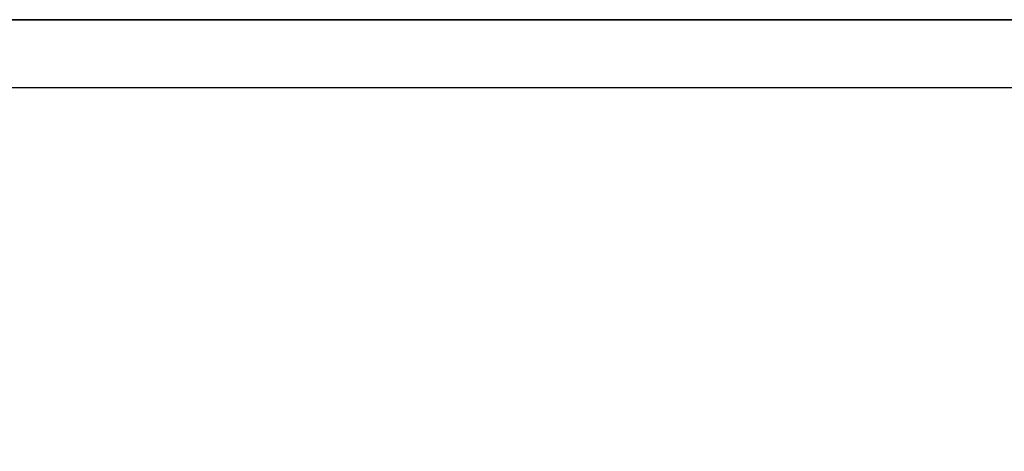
# Model space of a CAD drawing. Extents: x -438200 to -357500, y 15000 to 163871.
# Tile 50 of 148: x -430698 to -421868, y 85229 to 89095. Entities that reach past the tile are written whole.
import ezdxf
from ezdxf.lldxf.tags import DXFTag

# ---------------------------------------------------------------- set-up
doc = ezdxf.new("R2010")
doc.units = 0
doc.header["$MEASUREMENT"] = 0
doc.layers.add('_TABELA', color=7, linetype='Continuous')
doc.layers.add('IS_Opisy_działek_Wodociag', color=7, linetype='SOLID', true_color=0x000000)
doc.styles.get("Standard").update_dxf_attribs({"font": 'arial.ttf', "width": 0.8, "bigfont": 'BIGFONT.SHX'})
tags = doc.linetypes.add('SOLID', pattern=[10, 10, 0]).pattern_tags.tags
tags[6:7] = [DXFTag(74, 4), DXFTag(75, 0), DXFTag(340, '0'), DXFTag(46, 0.0), DXFTag(50, 0.0), DXFTag(44, 0.0), DXFTag(45, 0.0)]
tags[4:5] = [DXFTag(74, 4), DXFTag(75, 0), DXFTag(340, '0'), DXFTag(46, 0.0), DXFTag(50, 0.0), DXFTag(44, 0.0), DXFTag(45, 0.0)]

msp = doc.modelspace()

# ---------------------------------------------------------------- linework, layer by layer
at = {"layer": '_TABELA', "color": 7}
msp.add_lwpolyline([(-438200, 89095.2), (-396200, 89095.2), (-438200, 89095.2), (-438200, 59395.2), (-396200, 59395.2), (-396200, 89095.2)], dxfattribs=at)
msp.add_lwpolyline([(-396800, 88485.2), (-435700, 88485.2), (-435700, 60005.2), (-396800, 60005.2)], close=True, dxfattribs=at)

# ---------------------------------------------------------------- texts
at = {"layer": 'IS_Opisy_działek_Wodociag', "color": 3, "lineweight": 50, "ltscale": 10, "char_height": 180, "rotation": 90}
for insert, attachment_point in [((-426545.4, 87486.6), 7), ((-426470.4, 87426.6), 7), ((-426470.4, 87426.6), 7), ((-425760.8, 87415.7), 7), ((-425685.8, 87355.7), 7), ((-425685.8, 87355.7), 7), ((-426487.8, 86971.6), 1), ((-426487.8, 86971.6), 1), ((-425703.2, 86900.7), 1), ((-425703.2, 86900.7), 1), ((-425260.5, 86660.7), 9), ((-425202.9, 86660.7), 3), ((-425202.9, 86660.7), 3), ((-425185.5, 86205.7), 9), ((-425185.5, 86205.7), 9), ((-424902.6, 85812.9), 7), ((-424827.6, 85752.9), 7), ((-424827.6, 85752.9), 7), ((-424845.2, 85297.9), 1), ((-424845.2, 85297.9), 1)]:
    msp.add_mtext('\\fArial|b0|i0;', dxfattribs=dict(at, insert=insert, attachment_point=attachment_point))
at = {"layer": 'IS_Opisy_działek_Wodociag', "color": 3, "lineweight": 50, "ltscale": 10, "char_height": 180}
for insert, attachment_point in [((-424887, 87078), 7), ((-425352, 87034.8), 1), ((-425352, 87034.8), 1), ((-424947, 87003), 7), ((-424947, 87003), 7)]:
    msp.add_mtext('\\fArial|b0|i0;', dxfattribs=dict(at, insert=insert, attachment_point=attachment_point))

doc.saveas('drawing.dxf')
